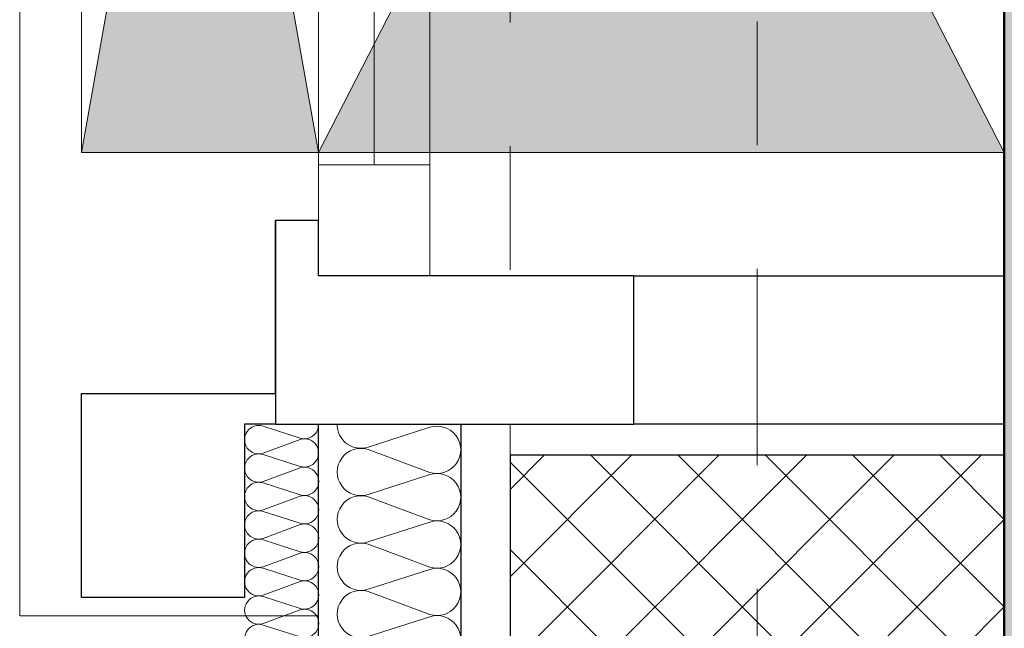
# Model space of a CAD drawing. Header units: metres. Extents: x -180 to 4, y -49 to 6.
# Tile 77 of 256: x -176.018 to -175.221, y -19.887 to -19.395. Entities that reach past the tile are written whole.
import ezdxf

# ---------------------------------------------------------------- set-up
doc = ezdxf.new("R2010")
doc.units = ezdxf.units.M
doc.header["$LTSCALE"] = 0.05
doc.header["$PDMODE"] = 1
doc.header["$PDSIZE"] = -2
for name, pattern in [('Linienart-20', [2.116531, 1.058062, -1.058469]), ('Linienart-34', [4.233, 2.116, -2.117]), ('Linienart-53', [5.291531, 3.175, -1.058062, 0.352704, -0.705764])]:
    doc.linetypes.add(name, pattern=pattern)
doc.layers.get('0').update_dxf_attribs({"lineweight": 25})
for name, color, linetype, lineweight, true_color in [('30 -33 Aussenwände- 3 Aussenstützen', 7, 'Continuous', 50, 0x0000dd), ('30 -33 Aussenwände- 7 Fassade_ Elemente', 7, 'Continuous', 9, 0x00aacc), ('30 -34 Innenwände- 11 Durchbruch', 4, 'Continuous', 9, 0x00ffff), ('30 -35 Decken- 1 Konstruktion-Träger- Stahlbeton', 7, 'Continuous', 13, 0x33aa00), ('70 -72 Beschriftung- 1 Beschriftung allgemein', 7, 'Continuous', 9, 0xff6633), ('70 -72 Beschriftung- 2 Beschriftung Bauteile', 7, 'Continuous', 9, 0x9999ff), ('70 -73 Bauteildarst.- 3 verdeckt 0.35', 4, 'Linienart-34', 35, 0x00ffff), ('70 -75 Raumstempel- 1 Raumstempel', 1, 'Continuous', 50, 0xff0000), ('70 -76 Bemaßung- 2 Allgemein', 7, 'Continuous', 5, 0x6666cc), ('CW-Unsichtbar', 7, 'Continuous', 9, 0x599559)]:
    doc.layers.add(name, color=color, linetype=linetype, lineweight=lineweight, true_color=true_color)
doc.layers.add('70 -71 Achsen- 1 Gebäudeachsen', color=7, linetype='Linienart-53', lineweight=18)
doc.layers.add('Keine', color=7, linetype='Continuous', lineweight=9)
doc.styles.add('Arial', font='arial.ttf')
doc.dimstyles.new('k+k 1_50', dxfattribs={"dimtxt": 0.100689, "dimasz": 0.05302, "dimexe": 0.05, "dimexo": 0.15, "dimgap": 0.01, "dimtad": 1, "dimdec": 3, "dimtxsty": 'Arial', "dimblk": 'VW_SLASH', "dimblk1": 'VW_SLASH', "dimblk2": 'VW_SLASH', "dimcen": 0, "dimdle": 0.05, "dimadec": 3, "dimazin": 0, "dimtfac": 0.75, "dimtdec": 3, "dimtix": 1, "dimtmove": 0, "dimatfit": 0, "dimldrblk": 'VW_SLASH-1', "dimfxl": 0.125, "dimfxlon": 1, "dimfrac": 2, "dimtolj": 1, "dimarcsym": 0})
doc.dimstyles.new('k+k_klein', dxfattribs={"dimtxt": 0.100689, "dimasz": 0.05302, "dimexe": 0.05, "dimexo": 0.15, "dimgap": 0.005, "dimtad": 1, "dimdec": 3, "dimtxsty": 'Arial', "dimblk": 'VW_SLASH-2', "dimblk1": 'VW_SLASH-2', "dimblk2": 'VW_SLASH-2', "dimcen": 0, "dimdle": 0.025, "dimadec": 3, "dimazin": 0, "dimtfac": 0.75, "dimtdec": 3, "dimtix": 1, "dimtmove": 0, "dimatfit": 0, "dimldrblk": 'VW_FILLEDARROW', "dimfxl": 0.1, "dimfxlon": 1, "dimfrac": 2, "dimtolj": 1, "dimarcsym": 0})

# ---------------------------------------------------------------- blocks, each defined once
blk = doc.blocks.new('Gruppe-6119')
at = {"layer": '30 -33 Aussenwände- 7 Fassade_ Elemente', "lineweight": 9, "transparency": 33554687, "flags": 128}
for points in [[(0.11275, -4.0385, 0.324435), (0.13731, -4.03047, 0.324435), (0.13731, -4.00463, 0.324435), (0.11275, -3.9966), (0.05525, -4.01508, -0.324488), (0.03068, -4.00706, -0.324488), (0.03068, -3.98122, -0.324488), (0.05525, -3.97319), (0.11275, -3.99445, 0.324435), (0.13731, -3.98642, 0.324435), (0.13731, -3.96058, 0.324435), (0.11275, -3.95256), (0.05525, -3.97103, -0.324488), (0.03068, -3.96301, -0.324488), (0.03068, -3.93717, -0.324488), (0.05525, -3.92914), (0.11275, -3.9504, 0.324435), (0.13731, -3.94237, 0.324435), (0.13731, -3.91653, 0.324435), (0.11275, -3.90851), (0.05525, -3.92699, -0.59966), (0.02734, -3.9)], [(0.13596, -3.9, -0.297643), (0.11275, -3.90635), (0.09557, -3.9)], [(0.11275, -4.12659, 1.372583), (0.11275, -4.0847), (0.05525, -4.10318, -1.372995), (0.05525, -4.06129), (0.11275, -4.08254, 1.372583), (0.11275, -4.04065), (0.05525, -4.05913, -1.372995), (0.05525, -4.01724), (0.11275, -4.0385, 1.372583), (0.11275, -3.9966), (0.05525, -4.01508, -1.372995), (0.05525, -3.97319), (0.11275, -3.99445, 1.372583), (0.11275, -3.95256), (0.05525, -3.97103, -1.372995), (0.05525, -3.92914)], [(0.1415, -4.15, 0.513088), (0.11275, -4.12875), (0.05525, -4.14723, -1.372995), (0.05525, -4.10534), (0.11275, -4.12659, 1.372583), (0.11275, -4.0847), (0.05525, -4.10318, -1.372995), (0.05525, -4.06129), (0.11275, -4.08254, 1.372583), (0.11275, -4.04065)]]:
    blk.add_lwpolyline(points, format="xyb", dxfattribs=at)
blk = doc.blocks.new('Gruppe-6120')
at = {"layer": '30 -33 Aussenwände- 7 Fassade_ Elemente', "transparency": 33554687}
blk.add_blockref('Gruppe-6119', (0, 0), dxfattribs=at)
blk = doc.blocks.new('Dämmung-337')
at = {"layer": '30 -33 Aussenwände- 7 Fassade_ Elemente', "color": 7, "transparency": 33554687}
blk.add_blockref('Gruppe-6120', (0, 0), dxfattribs=at)
at = {"layer": '30 -33 Aussenwände- 7 Fassade_ Elemente', "color": 0, "flags": 1}
for tag in ['instanceID', 'prm0_value', 'prm1_value', 'prm2_value', 'prm3_value', 'prm4_value', 'prm5_value', 'prm6_value', 'IFC_UUID', 'prm0_name', 'prm0_type', 'prm1_name', 'prm1_type', 'prm2_name', 'prm2_type', 'prm3_name', 'prm3_type', 'prm4_name', 'prm4_type', 'prm5_name', 'prm5_type', 'prm6_name', 'prm6_type']:
    blk.add_attdef(tag, (-175.77148, -19.97204), '', height=0.00018, dxfattribs=at)
blk = doc.blocks.new('Gruppe-6169')
at = {"color": 255, "linetype": 'Continuous', "lineweight": 9, "transparency": 33554687}
blk.add_wipeout([(-0.605, 0.035), (-0.605, -0.225), (0.605, -0.225), (0.605, 0.035)], dxfattribs=at).dxf.layer = '30 -33 Aussenwände- 7 Fassade_ Elemente'
at = {"layer": '30 -33 Aussenwände- 7 Fassade_ Elemente', "color": 7, "linetype": 'Continuous', "lineweight": 9, "transparency": 33554687, "flags": 128}
blk.add_lwpolyline([(-0.605, 0.035), (-0.605, -0.225), (0.605, -0.225), (0.605, 0.035)], dxfattribs=at)
blk = doc.blocks.new('Gruppe-6170')
at = {"color": 255, "linetype": 'Continuous', "lineweight": 9, "transparency": 33554687}
blk.add_wipeout([(-0.605, 0.125), (-0.605, 0.225), (0.605, 0.225), (0.605, 0.125)], dxfattribs=at).dxf.layer = '30 -33 Aussenwände- 7 Fassade_ Elemente'
at = {"layer": '30 -33 Aussenwände- 7 Fassade_ Elemente', "color": 7, "linetype": 'Continuous', "lineweight": 9, "transparency": 33554687, "flags": 128}
blk.add_lwpolyline([(-0.605, 0.125), (-0.605, 0.225), (0.605, 0.225), (0.605, 0.125)], dxfattribs=at)
blk = doc.blocks.new('Gruppe-6171')
at = {"color": 255, "linetype": 'Continuous', "lineweight": 5, "transparency": 33554687}
blk.add_wipeout([(-0.525, 0.1075), (-0.525, 0.125), (0.525, 0.125), (0.525, 0.1075)], dxfattribs=at).dxf.layer = '30 -33 Aussenwände- 7 Fassade_ Elemente'
blk = doc.blocks.new('Gruppe-6172')
at = {"layer": '30 -33 Aussenwände- 7 Fassade_ Elemente', "color": 7, "linetype": 'Continuous', "lineweight": 9, "transparency": 33554687}
blk.add_line((-0.525, 0.125), (0.525, 0.125), dxfattribs=at)
at = {"color": 255, "linetype": 'Continuous', "lineweight": 9, "transparency": 33554687}
blk.add_wipeout([(-0.525, 0.125), (0.525, 0.125), (0.525, 0.035), (-0.525, 0.035)], dxfattribs=at).dxf.layer = '30 -33 Aussenwände- 7 Fassade_ Elemente'
at = {"layer": '30 -33 Aussenwände- 7 Fassade_ Elemente', "color": 7, "linetype": 'Continuous', "lineweight": 9, "transparency": 33554687}
blk.add_line((0.525, 0.08), (-0.525, 0.08), dxfattribs=at)
at = {"layer": '30 -33 Aussenwände- 7 Fassade_ Elemente', "color": 7, "linetype": 'Continuous', "lineweight": 9, "transparency": 33554687, "flags": 128}
blk.add_lwpolyline([(-0.525, 0.125), (0.525, 0.125), (0.525, 0.035), (-0.525, 0.035)], close=True, dxfattribs=at)
blk = doc.blocks.new('Gruppe-6173')
at = {"color": 255, "linetype": 'Continuous', "lineweight": 9, "transparency": 33554687}
blk.add_wipeout([(-0.605, 0.125), (-0.525, 0.125), (-0.525, 0.035), (-0.605, 0.035)], dxfattribs=at).dxf.layer = '30 -33 Aussenwände- 7 Fassade_ Elemente'
at = {"layer": '30 -33 Aussenwände- 7 Fassade_ Elemente', "color": 7, "linetype": 'Continuous', "lineweight": 9, "transparency": 33554687}
for p, q in [((-0.605, 0.035), (-0.605, 0.125)), ((-0.525, 0.035), (-0.525, 0.125))]:
    blk.add_line(p, q, dxfattribs=at)
at = {"layer": '30 -33 Aussenwände- 7 Fassade_ Elemente', "color": 7, "linetype": 'Continuous', "lineweight": 9, "transparency": 33554687, "flags": 128}
blk.add_lwpolyline([(-0.605, 0.125), (-0.525, 0.125), (-0.525, 0.035), (-0.605, 0.035)], close=True, dxfattribs=at)
blk = doc.blocks.new('Gruppe-6174')
at = {"layer": '30 -33 Aussenwände- 7 Fassade_ Elemente', "color": 7, "transparency": 33554687}
for name in ['Gruppe-6170', 'Gruppe-6169']:
    blk.add_blockref(name, (0, 0), dxfattribs=at)
blk.add_blockref('Gruppe-6171', (0, 0), dxfattribs=at)
blk.add_blockref('Gruppe-6172', (0, 0), dxfattribs=at)
blk.add_blockref('Gruppe-6173', (0, 0), dxfattribs=at)
blk = doc.blocks.new('Fenster (2D)-261')
at = {"layer": 'CW-Unsichtbar', "linetype": 'Continuous', "lineweight": 5, "transparency": 33554687}
blk.add_point((-0.605, 0), dxfattribs=at)
at = {"layer": '30 -33 Aussenwände- 7 Fassade_ Elemente', "color": 0, "flags": 1}
for tag in ['instanceID', 'IFC_UUID']:
    blk.add_attdef(tag, (-175.876, -19.59204), '', height=0.00018, dxfattribs=at)
at = {"layer": '30 -33 Aussenwände- 7 Fassade_ Elemente', "color": 7, "transparency": 33554687}
blk.add_blockref('Gruppe-6174', (0, 0), dxfattribs=at)
blk = doc.blocks.new('Gruppe-6177')
at = {"color": 255}
blk.add_wipeout([(-175.686, -18.38204), (-175.686, -19.60204), (-175.776, -19.60204), (-175.776, -18.38204)], dxfattribs=at).dxf.layer = '30 -33 Aussenwände- 7 Fassade_ Elemente'
at = {"layer": '30 -33 Aussenwände- 7 Fassade_ Elemente', "flags": 128}
blk.add_lwpolyline([(-175.686, -18.38204), (-175.686, -19.60204), (-175.776, -19.60204), (-175.776, -18.38204)], close=True, dxfattribs=at)
at = {"color": 255, "lineweight": 18}
blk.add_wipeout([(-175.686, -19.51204), (-175.686, -19.60204), (-175.776, -19.60204), (-175.776, -19.51204)], dxfattribs=at).dxf.layer = '30 -33 Aussenwände- 7 Fassade_ Elemente'
at = {"layer": '30 -33 Aussenwände- 7 Fassade_ Elemente', "lineweight": 18}
blk.add_line((-175.731, -18.46204), (-175.731, -19.51204), dxfattribs=at)
at = {"layer": '30 -33 Aussenwände- 7 Fassade_ Elemente', "lineweight": 18, "flags": 128}
blk.add_lwpolyline([(-175.686, -19.51204), (-175.686, -19.60204), (-175.776, -19.60204), (-175.776, -19.51204)], close=True, dxfattribs=at)
blk = doc.blocks.new('Gruppe-6179')
at = {"layer": '30 -33 Aussenwände- 7 Fassade_ Elemente', "lineweight": 9, "transparency": 33554687, "flags": 128}
for points in [[(0.1015, -4.05304, 0.324435), (0.12286, -4.04606, 0.324435), (0.12286, -4.02359, 0.324435), (0.1015, -4.01661), (0.0515, -4.03268, -0.324488), (0.03014, -4.0257, -0.324488), (0.03014, -4.00323, -0.324488), (0.0515, -3.99625), (0.1015, -4.01474, 0.324435), (0.12286, -4.00776, 0.324435), (0.12286, -3.98529, 0.324435), (0.1015, -3.97831), (0.0515, -3.99438, -0.324488), (0.03014, -3.9874, -0.324488), (0.03014, -3.96493, -0.324488), (0.0515, -3.95795), (0.1015, -3.97643, 0.324435), (0.12286, -3.96945, 0.324435), (0.12286, -3.94699, 0.324435), (0.1015, -3.94001), (0.0515, -3.95608, -0.767984), (0.03146, -3.925)], [(0.12581, -3.925, -0.426772), (0.1015, -3.93813), (0.06598, -3.925)], [(0.1015, -4.12964, 1.372583), (0.1015, -4.09322), (0.0515, -4.10929, -1.372995), (0.0515, -4.07286), (0.1015, -4.09134, 1.372583), (0.1015, -4.05491), (0.0515, -4.07098, -1.372995), (0.0515, -4.03456), (0.1015, -4.05304, 1.372583), (0.1015, -4.01661), (0.0515, -4.03268, -1.372995), (0.0515, -3.99625), (0.1015, -4.01474, 1.372583), (0.1015, -3.97831), (0.0515, -3.99438, -1.372995), (0.0515, -3.95795)], [(0.1265, -4.15, 0.513088), (0.1015, -4.13152), (0.0515, -4.14759, -1.372995), (0.0515, -4.11116), (0.1015, -4.12964, 1.372583), (0.1015, -4.09322), (0.0515, -4.10929, -1.372995), (0.0515, -4.07286), (0.1015, -4.09134, 1.372583), (0.1015, -4.05491)]]:
    blk.add_lwpolyline(points, format="xyb", dxfattribs=at)
blk = doc.blocks.new('Gruppe-6180')
at = {"layer": '30 -33 Aussenwände- 7 Fassade_ Elemente', "transparency": 33554687}
blk.add_blockref('Gruppe-6179', (0, 0), dxfattribs=at)
blk = doc.blocks.new('Dämmung-338')
at = {"layer": '30 -33 Aussenwände- 7 Fassade_ Elemente', "color": 7, "transparency": 33554687}
blk.add_blockref('Gruppe-6180', (0, 0), dxfattribs=at)
at = {"layer": '30 -33 Aussenwände- 7 Fassade_ Elemente', "color": 0, "flags": 1}
for tag in ['instanceID', 'prm0_value', 'prm1_value', 'prm2_value', 'prm3_value', 'prm4_value', 'prm5_value', 'prm6_value', 'IFC_UUID', 'prm0_name', 'prm0_type', 'prm1_name', 'prm1_type', 'prm2_name', 'prm2_type', 'prm3_name', 'prm3_type', 'prm4_name', 'prm4_type', 'prm5_name', 'prm5_type', 'prm6_name', 'prm6_type']:
    blk.add_attdef(tag, (-175.7655, -19.94704), '', height=0.00018, dxfattribs=at)
blk = doc.blocks.new('Gruppe-6182')
at = {"layer": '30 -33 Aussenwände- 7 Fassade_ Elemente', "lineweight": 9, "transparency": 33554687, "flags": 128}
for points in [[(0.07161, -3.99989, 0.324435), (0.08443, -3.99572, 0.324435), (0.08444, -3.98223, 0.324435), (0.07163, -3.97804), (0.04162, -3.98766, -0.324488), (0.02881, -3.98346, -0.324488), (0.02882, -3.96998, -0.324488), (0.04164, -3.9658), (0.07163, -3.97691, 0.324435), (0.08445, -3.97273, 0.324435), (0.08446, -3.95925, 0.324435), (0.07165, -3.95506), (0.04164, -3.96467, -0.324488), (0.02883, -3.96048, -0.324488), (0.02884, -3.94699, -0.324488), (0.04166, -3.94282), (0.07165, -3.95393, 0.324435), (0.08447, -3.94975, 0.324435), (0.08448, -3.93627, 0.324435), (0.07167, -3.93207), (0.04166, -3.94169, -0.688254), (0.02823, -3.92496)], [(0.08554, -3.92501, -0.374705), (0.07167, -3.93095), (0.05557, -3.92498)], [(0.07151, -4.13778, 1.372583), (0.07153, -4.11593), (0.04152, -4.12554, -1.372995), (0.04154, -4.10369), (0.07153, -4.1148, 1.372583), (0.07154, -4.09294), (0.04154, -4.10256, -1.372995), (0.04155, -4.08071), (0.07154, -4.09182, 1.372583), (0.07156, -4.06996), (0.04155, -4.07958, -1.372995), (0.04157, -4.05773), (0.07156, -4.06884, 1.372583), (0.07158, -4.04698), (0.04157, -4.0566, -1.372995), (0.04159, -4.03474), (0.07158, -4.04586, 1.372583), (0.0716, -4.024), (0.04159, -4.03362, -1.372995), (0.04161, -4.01176), (0.0716, -4.02287, 1.372583), (0.07161, -4.00102), (0.04161, -4.01064, -1.372995), (0.04162, -3.98878), (0.07161, -3.99989, 1.372583), (0.07163, -3.97804), (0.04162, -3.98766, -1.372995), (0.04164, -3.9658), (0.07163, -3.97691, 1.372583), (0.07165, -3.95506), (0.04164, -3.96467, -1.372995), (0.04166, -3.94282)], [(0.0865, -4.15001, 0.513088), (0.07151, -4.13891), (0.0415, -4.14853, -1.372995), (0.04152, -4.12667), (0.07151, -4.13778, 1.372583), (0.07153, -4.11593), (0.04152, -4.12554, -1.372995), (0.04154, -4.10369), (0.07153, -4.1148, 1.372583), (0.07154, -4.09294)]]:
    blk.add_lwpolyline(points, format="xyb", dxfattribs=at)
blk = doc.blocks.new('Gruppe-6183')
at = {"layer": '30 -33 Aussenwände- 7 Fassade_ Elemente', "transparency": 33554687}
blk.add_blockref('Gruppe-6182', (0, 0), dxfattribs=at)
blk = doc.blocks.new('Dämmung-339')
at = {"layer": '30 -33 Aussenwände- 7 Fassade_ Elemente', "color": 7, "transparency": 33554687}
blk.add_blockref('Gruppe-6183', (0, 0), dxfattribs=at)
at = {"layer": '30 -33 Aussenwände- 7 Fassade_ Elemente', "color": 0, "flags": 1}
for tag in ['instanceID', 'prm0_value', 'prm1_value', 'prm2_value', 'prm3_value', 'prm4_value', 'prm5_value', 'prm6_value', 'IFC_UUID', 'prm0_name', 'prm0_type', 'prm1_name', 'prm1_type', 'prm2_name', 'prm2_type', 'prm3_name', 'prm3_type', 'prm4_name', 'prm4_type', 'prm5_name', 'prm5_type', 'prm6_name', 'prm6_type']:
    blk.add_attdef(tag, (-175.84944, -19.94708), '', height=0.00018, dxfattribs=at)
blk = doc.blocks.new('Gruppe-6190')
at = {"layer": '30 -33 Aussenwände- 7 Fassade_ Elemente', "rotation": 90}
blk.add_blockref('Fenster (2D)-261', (-175.651, -18.98704), dxfattribs=at)
at = {"layer": '30 -33 Aussenwände- 7 Fassade_ Elemente'}
blk.add_blockref('Dämmung-337', (-175.7875, -15.82204), dxfattribs=at)
at = {"color": 255}
blk.add_wipeout([(-176.018, -11.69704), (-176.018, -19.94704), (-175.221, -19.94704), (-175.221, -11.69704)], dxfattribs=at).dxf.layer = '30 -33 Aussenwände- 7 Fassade_ Elemente'
blk.add_wipeout([(-175.776, -11.92204), (-175.221, -11.92204), (-175.221, -19.72204), (-175.776, -19.72204), (-175.776, -19.87704), (-176.018, -19.87704), (-176.018, -11.76704), (-175.776, -11.76704)], dxfattribs=at).dxf.layer = '30 -33 Aussenwände- 7 Fassade_ Elemente'
at = {"layer": '30 -33 Aussenwände- 7 Fassade_ Elemente', "flags": 128}
blk.add_lwpolyline([(-175.776, -11.92204), (-175.221, -11.92204), (-175.221, -19.72204), (-175.776, -19.72204), (-175.776, -19.87704), (-176.018, -19.87704), (-176.018, -11.76704), (-175.776, -11.76704)], close=True, dxfattribs=at)
at = {"color": 255, "lineweight": 25}
blk.add_wipeout([(-175.811, -19.55704), (-175.776, -19.55704), (-175.776, -19.60204), (-175.521, -19.60204), (-175.521, -19.72204), (-175.811, -19.72204)], dxfattribs=at).dxf.layer = '30 -33 Aussenwände- 7 Fassade_ Elemente'
at = {"layer": '30 -33 Aussenwände- 7 Fassade_ Elemente', "lineweight": 25, "flags": 128}
blk.add_lwpolyline([(-175.811, -19.55704), (-175.776, -19.55704), (-175.776, -19.60204), (-175.521, -19.60204), (-175.521, -19.72204), (-175.811, -19.72204)], close=True, dxfattribs=at)
at = {"layer": '30 -33 Aussenwände- 7 Fassade_ Elemente', "color": 7}
blk.add_blockref('Gruppe-6177', (0, 0), dxfattribs=at)
at = {"color": 255, "lineweight": 25}
for points in [[(-175.221, -19.60204), (-175.221, -19.72204), (-175.521, -19.72204), (-175.521, -19.60204)], [(-175.776, -19.94704), (-175.776, -19.72204), (-175.66099, -19.72204), (-175.66099, -19.94704)]]:
    blk.add_wipeout(points, dxfattribs=at).dxf.layer = '30 -33 Aussenwände- 7 Fassade_ Elemente'
at = {"layer": '30 -33 Aussenwände- 7 Fassade_ Elemente', "lineweight": 25, "flags": 128}
blk.add_lwpolyline([(-175.221, -19.60204), (-175.221, -19.72204), (-175.521, -19.72204), (-175.521, -19.60204)], close=True, dxfattribs=at)
blk.add_lwpolyline([(-175.776, -19.94704), (-175.776, -19.72204), (-175.66099, -19.72204), (-175.66099, -19.94704)], dxfattribs=at)
at = {"layer": '30 -33 Aussenwände- 7 Fassade_ Elemente', "rotation": 180}
blk.add_blockref('Dämmung-338', (-175.6345, -23.87204), dxfattribs=at)
at = {"color": 255, "lineweight": 25}
blk.add_wipeout([(-175.776, -19.72204), (-175.836, -19.72204), (-175.836, -19.86204), (-175.968, -19.86204), (-175.968, -19.69704), (-175.776, -19.69704)], dxfattribs=at).dxf.layer = '30 -33 Aussenwände- 7 Fassade_ Elemente'
at = {"layer": '30 -33 Aussenwände- 7 Fassade_ Elemente', "lineweight": 25, "flags": 128}
blk.add_lwpolyline([(-175.776, -19.72204), (-175.836, -19.72204), (-175.836, -19.86204), (-175.968, -19.86204), (-175.968, -19.69704), (-175.776, -19.69704)], close=True, dxfattribs=at)
at = {"layer": '30 -33 Aussenwände- 7 Fassade_ Elemente', "xscale": -1, "rotation": 180}
blk.add_blockref('Dämmung-339', (-175.86252, -23.87204), dxfattribs=at)
blk = doc.blocks.new('Gruppe-9713')
at = {"layer": '30 -35 Decken- 1 Konstruktion-Träger- Stahlbeton', "color": 7, "linetype": 'Linienart-20', "lineweight": 13, "transparency": 33554687}
for p, q in [((-175.621, -11.89704), (-175.621, -30.99704)), ((-175.221, -11.89704), (-175.221, -30.99704))]:
    blk.add_line(p, q, dxfattribs=at)
at = {"layer": '30 -35 Decken- 1 Konstruktion-Träger- Stahlbeton', "color": 0, "flags": 1}
for tag in ['instanceID', 'IFC_UUID']:
    blk.add_attdef(tag, (-175.621, -30.99704), '', height=0.00018, dxfattribs=at)
blk = doc.blocks.new('Gruppe-9752')
at = {"layer": '30 -35 Decken- 1 Konstruktion-Träger- Stahlbeton', "color": 7, "linetype": 'Linienart-20', "lineweight": 13, "transparency": 33554687}
blk.add_line((-160.421, -19.74704), (-175.221, -19.74704), dxfattribs=at)
at = {"layer": '30 -35 Decken- 1 Konstruktion-Träger- Stahlbeton', "color": 7, "linetype": 'Continuous', "lineweight": 35, "transparency": 33554687, "flags": 128}
blk.add_lwpolyline([(-175.221, -20.14704), (-175.221, -19.74704)], dxfattribs=at)
at = {"layer": '30 -35 Decken- 1 Konstruktion-Träger- Stahlbeton', "color": 0, "flags": 1}
for tag in ['instanceID', 'IFC_UUID']:
    blk.add_attdef(tag, (-175.221, -20.14704), '', height=0.00018, dxfattribs=at)
blk = doc.blocks.new('Gruppe-11609')
at = {"color": 255}
blk.add_wipeout([(-175.686, -18.38204), (-175.686, -19.60204), (-175.776, -19.60204), (-175.776, -18.38204)], dxfattribs=at).dxf.layer = '30 -33 Aussenwände- 7 Fassade_ Elemente'
at = {"layer": '30 -33 Aussenwände- 7 Fassade_ Elemente', "flags": 128}
blk.add_lwpolyline([(-175.686, -18.38204), (-175.686, -19.60204), (-175.776, -19.60204), (-175.776, -18.38204)], close=True, dxfattribs=at)
at = {"color": 255, "lineweight": 18}
blk.add_wipeout([(-175.686, -19.51204), (-175.686, -19.60204), (-175.776, -19.60204), (-175.776, -19.51204)], dxfattribs=at).dxf.layer = '30 -33 Aussenwände- 7 Fassade_ Elemente'
at = {"layer": '30 -33 Aussenwände- 7 Fassade_ Elemente', "lineweight": 18}
blk.add_line((-175.731, -18.46204), (-175.731, -19.51204), dxfattribs=at)
at = {"layer": '30 -33 Aussenwände- 7 Fassade_ Elemente', "lineweight": 18, "flags": 128}
blk.add_lwpolyline([(-175.686, -19.51204), (-175.686, -19.60204), (-175.776, -19.60204), (-175.776, -19.51204)], close=True, dxfattribs=at)
blk = doc.blocks.new('Gruppe-11610')
at = {"layer": '30 -33 Aussenwände- 7 Fassade_ Elemente', "color": 7}
blk.add_blockref('Gruppe-11609', (0, 0), dxfattribs=at)
at = {"color": 255, "lineweight": 25}
blk.add_wipeout([(-175.776, -19.55704), (-175.811, -19.55704), (-175.811, -19.72204), (-175.521, -19.72204), (-175.521, -19.60204), (-175.776, -19.60204)], dxfattribs=at).dxf.layer = '30 -33 Aussenwände- 7 Fassade_ Elemente'
at = {"layer": '30 -33 Aussenwände- 7 Fassade_ Elemente', "lineweight": 25, "flags": 128}
blk.add_lwpolyline([(-175.776, -19.55704), (-175.811, -19.55704), (-175.811, -19.72204), (-175.521, -19.72204), (-175.521, -19.60204), (-175.776, -19.60204)], close=True, dxfattribs=at)
blk = doc.blocks.new('Gruppe-12678')
at = {"layer": '30 -33 Aussenwände- 3 Aussenstützen', "linetype": 'Continuous', "lineweight": 9, "transparency": 33554687}
for p, q in [((-175.421, -19.89704), (-175.421, -19.99704)), ((-175.471, -19.94704), (-175.371, -19.94704))]:
    blk.add_line(p, q, dxfattribs=at)
blk = doc.blocks.new('Gruppe-12679')
at = {"color": 255, "lineweight": 25, "transparency": 33554687}
blk.add_wipeout([(-175.221, -19.74704), (-175.621, -19.74704), (-175.621, -20.14704), (-175.221, -20.14704)], dxfattribs=at).dxf.layer = '30 -33 Aussenwände- 3 Aussenstützen'
at = {"layer": '30 -33 Aussenwände- 3 Aussenstützen', "linetype": 'Continuous', "lineweight": 9, "transparency": 33554687}
h = blk.add_hatch(dxfattribs=at)
h.set_pattern_fill('Beton 1mm SRF', style=0, pattern_type=2)
h.set_pattern_definition([(45, (0, 0), (0.03535534, -0.03535534), []), (-45, (0, 0), (0.03535534, 0.03535534), [])])
h.paths.add_polyline_path([(-175.221, -19.74704), (-175.621, -19.74704), (-175.621, -20.14704), (-175.221, -20.14704)])
at = {"layer": '30 -33 Aussenwände- 3 Aussenstützen', "lineweight": 25, "transparency": 33554687, "flags": 128}
blk.add_lwpolyline([(-175.221, -19.74704), (-175.621, -19.74704), (-175.621, -20.14704), (-175.221, -20.14704)], close=True, dxfattribs=at)
at = {"layer": '30 -33 Aussenwände- 3 Aussenstützen', "transparency": 33554687}
blk.add_blockref('Gruppe-12678', (0, 0), dxfattribs=at)
blk = doc.blocks.new('Gruppe-12680')
at = {"layer": '30 -33 Aussenwände- 3 Aussenstützen', "color": 7}
blk.add_blockref('Gruppe-12679', (0, 0), dxfattribs=at)
at = {"layer": '30 -33 Aussenwände- 3 Aussenstützen', "color": 0, "flags": 1}
for tag in ['instanceID', 'IFC_UUID']:
    blk.add_attdef(tag, (-175.621, -20.14704), '', height=0.00018, dxfattribs=at)
blk = doc.blocks.new('_01-OG1_Tragwerk (2D)')
at = {"layer": '30 -33 Aussenwände- 7 Fassade_ Elemente', "color": 7}
blk.add_blockref('Gruppe-6190', (0, 0), dxfattribs=at)
at = {"layer": '30 -35 Decken- 1 Konstruktion-Träger- Stahlbeton'}
for name in ['Gruppe-9713', 'Gruppe-9752']:
    blk.add_blockref(name, (0, 0), dxfattribs=at)
at = {"layer": '30 -33 Aussenwände- 3 Aussenstützen'}
blk.add_blockref('Gruppe-12680', (0, 0), dxfattribs=at)
at = {"layer": '30 -33 Aussenwände- 7 Fassade_ Elemente', "color": 7}
blk.add_blockref('Gruppe-11610', (0, 0), dxfattribs=at)
blk = doc.blocks.new('Gruppe-14658')
at = {"layer": '30 -34 Innenwände- 11 Durchbruch', "linetype": 'Continuous', "lineweight": 0}
blk.add_hatch(color=4, dxfattribs=at).paths.add_polyline_path([(-175.776, -18.42204), (-175.221, -18.42204), (-175.776, -19.50204), (-175.221, -19.50204)])
at = {"layer": '30 -34 Innenwände- 11 Durchbruch', "flags": 128}
blk.add_lwpolyline([(-175.776, -18.42204), (-175.221, -18.42204), (-175.776, -19.50204), (-175.221, -19.50204)], close=True, dxfattribs=at)
blk = doc.blocks.new('Gruppe-14659')
at = {"layer": '30 -34 Innenwände- 11 Durchbruch', "flags": 128}
blk.add_lwpolyline([(-175.776, -19.50204), (-175.776, -18.42204), (-175.221, -19.50204), (-175.221, -18.42204)], close=True, dxfattribs=at)
blk = doc.blocks.new('Gruppe-14661')
at = {"layer": '30 -34 Innenwände- 11 Durchbruch'}
for name in ['Gruppe-14658', 'Gruppe-14659']:
    blk.add_blockref(name, (0, 0), dxfattribs=at)
blk = doc.blocks.new('Gruppe-14662')
at = {"layer": '30 -34 Innenwände- 11 Durchbruch', "color": 7, "transparency": 33554687}
blk.add_blockref('Gruppe-14661', (0, 0), dxfattribs=at)
at = {"layer": '30 -34 Innenwände- 11 Durchbruch', "color": 0, "flags": 1}
for tag in ['instanceID', 'prm0_value', 'prm1_value', 'prm2_value', 'prm3_value', 'prm4_value', 'prm5_value', 'prm6_value', 'prm7_value', 'IFC_UUID', 'prm0_name', 'prm0_type', 'prm1_name', 'prm1_type', 'prm2_name', 'prm2_type', 'prm3_name', 'prm3_type', 'prm4_name', 'prm4_type', 'prm5_name', 'prm5_type', 'prm6_name', 'prm6_type', 'prm7_name', 'prm7_type']:
    blk.add_attdef(tag, (-175.776, -19.50204), '', height=0.00018, dxfattribs=at)
blk = doc.blocks.new('Gruppe-14737')
at = {"layer": '30 -34 Innenwände- 11 Durchbruch', "linetype": 'Continuous', "lineweight": 0}
blk.add_hatch(color=4, dxfattribs=at).paths.add_polyline_path([(-175.968, -18.42204), (-175.776, -18.42204), (-175.968, -19.50204), (-175.776, -19.50204)])
at = {"layer": '30 -34 Innenwände- 11 Durchbruch', "flags": 128}
blk.add_lwpolyline([(-175.968, -18.42204), (-175.776, -18.42204), (-175.968, -19.50204), (-175.776, -19.50204)], close=True, dxfattribs=at)
blk = doc.blocks.new('Gruppe-14738')
at = {"layer": '30 -34 Innenwände- 11 Durchbruch', "flags": 128}
blk.add_lwpolyline([(-175.968, -19.50204), (-175.968, -18.42204), (-175.776, -19.50204), (-175.776, -18.42204)], close=True, dxfattribs=at)
blk = doc.blocks.new('Gruppe-14740')
at = {"layer": '30 -34 Innenwände- 11 Durchbruch'}
for name in ['Gruppe-14737', 'Gruppe-14738']:
    blk.add_blockref(name, (0, 0), dxfattribs=at)
blk = doc.blocks.new('Gruppe-14741')
at = {"layer": '30 -34 Innenwände- 11 Durchbruch', "color": 7, "transparency": 33554687}
blk.add_blockref('Gruppe-14740', (0, 0), dxfattribs=at)
at = {"layer": '30 -34 Innenwände- 11 Durchbruch', "color": 0, "flags": 1}
for tag in ['prm0_value', 'prm1_value', 'prm2_value', 'prm3_value', 'prm4_value', 'prm5_value', 'prm6_value', 'prm7_value', 'instanceID', 'IFC_UUID', 'prm0_name', 'prm0_type', 'prm1_name', 'prm1_type', 'prm2_name', 'prm2_type', 'prm3_name', 'prm3_type', 'prm4_name', 'prm4_type', 'prm5_name', 'prm5_type', 'prm6_name', 'prm6_type', 'prm7_name', 'prm7_type']:
    blk.add_attdef(tag, (-177.268, -19.51171), '', height=0.00018, dxfattribs=at)
blk = doc.blocks.new('_OG1_2D (2D)')
at = {"layer": '70 -75 Raumstempel- 1 Raumstempel', "linetype": 'Continuous', "lineweight": 0, "true_color": 0xff0000}
blk.add_hatch(color=1, dxfattribs=at).paths.add_polyline_path([(-169.88599996, -15.89704198), (-175.22099996, -15.89704198), (-175.22099996, -19.99704198), (-169.88599996, -19.99704198)])
at = {"layer": '70 -75 Raumstempel- 1 Raumstempel', "flags": 128}
blk.add_lwpolyline([(-169.88599996, -15.89704198), (-175.22099996, -15.89704198), (-175.22099996, -19.99704198), (-169.88599996, -19.99704198)], close=True, dxfattribs=at)
at = {"layer": '30 -34 Innenwände- 11 Durchbruch'}
for name in ['Gruppe-14741', 'Gruppe-14662']:
    blk.add_blockref(name, (0, 0), dxfattribs=at)
blk = doc.blocks.new('VW_SLASH-2')
at = {"color": 0, "linetype": 'ByBlock', "lineweight": -2, "transparency": 16777216}
blk.add_line((0.472, 0), (-1, 0), dxfattribs=at)
at = {"color": 0, "lineweight": 5, "transparency": 16777216, "flags": 128}
blk.add_lwpolyline([(0.5, 0.5), (-0.5, -0.5)], dxfattribs=at)
blk = doc.blocks.new('*D16980')
at = {"layer": '70 -76 Bemaßung- 2 Allgemein', "color": 0, "lineweight": -2}
for p, q in [((-177.668, -17.10204), (-177.818, -17.10204)), ((-177.768, -19.60902), (-177.768, -17.15506)), ((-177.668, -19.66204), (-177.818, -19.66204))]:
    blk.add_line(p, q, dxfattribs=at)
at = {"layer": 'Defpoints', "color": 0}
for p in [(-177.768, -17.10204), (-175.521, -17.10204), (-175.521, -19.66204)]:
    blk.add_point(p, dxfattribs=at)
at = {"layer": '70 -76 Bemaßung- 2 Allgemein', "color": 0, "lineweight": -2, "xscale": 0.05302001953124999, "yscale": 0.05302001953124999, "zscale": 0.05302001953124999}
for p, rotation in [((-177.768, -17.10204), 90), ((-177.768, -19.66204), 270)]:
    blk.add_blockref('VW_SLASH-2', p, dxfattribs=dict(at, rotation=rotation))
at = {"layer": '70 -76 Bemaßung- 2 Allgemein', "color": 0, "insert": (-177.83846, -18.38204), "char_height": 0.100689, "attachment_point": 5, "rotation": 90, "style": 'Arial'}
blk.add_mtext('\\A1;2,56', dxfattribs=at)
blk = doc.blocks.new('VW_FILLEDARROW')
at = {"linetype": 'Continuous', "lineweight": 0, "transparency": 16777216}
blk.add_hatch(color=0, dxfattribs=at).paths.add_polyline_path([(-2.829, 0.758), (0, 0), (-2.829, -0.758)])
at = {"color": 0, "lineweight": 5, "transparency": 16777216, "flags": 128}
blk.add_lwpolyline([(-2.829, 0.758), (0, 0), (-2.829, -0.758)], close=True, dxfattribs=at)
blk = doc.blocks.new('*D16981')
at = {"layer": '70 -76 Bemaßung- 2 Allgemein', "color": 0, "lineweight": -2}
for p, q in [((-177.768, -19.60902), (-177.768, -19.556)), ((-177.668, -19.66204), (-177.818, -19.66204)), ((-177.768, -19.87704), (-177.768, -19.66204)), ((-177.668, -19.87704), (-177.818, -19.87704)), ((-177.768, -19.93006), (-177.768, -19.98308))]:
    blk.add_line(p, q, dxfattribs=at)
at = {"layer": 'Defpoints', "color": 0}
for p in [(-177.768, -19.66204), (-175.521, -19.66204), (-176.018, -19.87704)]:
    blk.add_point(p, dxfattribs=at)
at = {"layer": '70 -76 Bemaßung- 2 Allgemein', "color": 0, "lineweight": -2, "xscale": 0.05302001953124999, "yscale": 0.05302001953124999, "zscale": 0.05302001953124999}
for p, rotation in [((-177.768, -19.66204), 270), ((-177.768, -19.87704), 90)]:
    blk.add_blockref('VW_SLASH-2', p, dxfattribs=dict(at, rotation=rotation))
at = {"layer": '70 -76 Bemaßung- 2 Allgemein', "color": 0, "insert": (-177.85896, -19.55307), "char_height": 0.1006887, "attachment_point": 5, "rotation": 90, "style": 'Arial'}
blk.add_mtext('\\A1;21\\S5^ ;', dxfattribs=at)
blk = doc.blocks.new('*D16982')
at = {"layer": '70 -76 Bemaßung- 2 Allgemein', "color": 0, "lineweight": -2}
for p, q in [((-177.768, -19.82402), (-177.768, -19.771)), ((-177.668, -19.87704), (-177.818, -19.87704)), ((-177.768, -19.94704), (-177.768, -19.87704)), ((-177.668, -19.94704), (-177.818, -19.94704)), ((-177.768, -20.00006), (-177.768, -20.05308))]:
    blk.add_line(p, q, dxfattribs=at)
at = {"layer": 'Defpoints', "color": 0}
for p in [(-177.768, -19.87704), (-176.018, -19.87704), (-177.268, -19.94704)]:
    blk.add_point(p, dxfattribs=at)
at = {"layer": '70 -76 Bemaßung- 2 Allgemein', "color": 0, "lineweight": -2, "xscale": 0.05302001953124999, "yscale": 0.05302001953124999, "zscale": 0.05302001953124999}
for p, rotation in [((-177.768, -19.87704), 270), ((-177.768, -19.94704), 90)]:
    blk.add_blockref('VW_SLASH-2', p, dxfattribs=dict(at, rotation=rotation))
at = {"layer": '70 -76 Bemaßung- 2 Allgemein', "color": 0, "insert": (-177.85896, -19.83), "char_height": 0.100689, "attachment_point": 5, "rotation": 90, "style": 'Arial'}
blk.add_mtext('\\A1;7', dxfattribs=at)
blk = doc.blocks.new('*D17010')
at = {"layer": '70 -76 Bemaßung- 2 Allgemein', "color": 0, "lineweight": -2}
for p, q in [((-177.168, -11.89704), (-177.318, -11.89704)), ((-177.268, -19.69402), (-177.268, -11.95006)), ((-177.168, -19.74704), (-177.318, -19.74704))]:
    blk.add_line(p, q, dxfattribs=at)
at = {"layer": 'Defpoints', "color": 0}
for p in [(-177.268, -11.89704), (-175.221, -11.89704), (-175.221, -19.74704)]:
    blk.add_point(p, dxfattribs=at)
at = {"layer": '70 -76 Bemaßung- 2 Allgemein', "color": 0, "lineweight": -2, "xscale": 0.05302001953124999, "yscale": 0.05302001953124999, "zscale": 0.05302001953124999}
for p, rotation in [((-177.268, -11.89704), 90), ((-177.268, -19.74704), 270)]:
    blk.add_blockref('VW_SLASH-2', p, dxfattribs=dict(at, rotation=rotation))
at = {"layer": '70 -76 Bemaßung- 2 Allgemein', "color": 0, "insert": (-177.33346, -15.82204), "char_height": 0.100689, "attachment_point": 5, "rotation": 90, "style": 'Arial'}
blk.add_mtext('\\A1;7,85', dxfattribs=at)
blk = doc.blocks.new('*D17011')
at = {"layer": '70 -76 Bemaßung- 2 Allgemein', "color": 0, "lineweight": -2}
for p, q in [((-177.168, -19.74704), (-177.318, -19.74704)), ((-177.268, -19.89402), (-177.268, -19.80006)), ((-177.168, -19.94704), (-177.318, -19.94704))]:
    blk.add_line(p, q, dxfattribs=at)
at = {"layer": 'Defpoints', "color": 0}
for p in [(-177.268, -19.74704), (-175.221, -19.74704), (-175.221, -19.94704)]:
    blk.add_point(p, dxfattribs=at)
at = {"layer": '70 -76 Bemaßung- 2 Allgemein', "color": 0, "lineweight": -2, "xscale": 0.05302001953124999, "yscale": 0.05302001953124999, "zscale": 0.05302001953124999}
for p, rotation in [((-177.268, -19.74704), 90), ((-177.268, -19.94704), 270)]:
    blk.add_blockref('VW_SLASH-2', p, dxfattribs=dict(at, rotation=rotation))
at = {"layer": '70 -76 Bemaßung- 2 Allgemein', "color": 0, "insert": (-177.3244, -19.84704), "char_height": 0.100689, "attachment_point": 5, "rotation": 90, "style": 'Arial'}
blk.add_mtext('\\A1;20', dxfattribs=at)
blk = doc.blocks.new('Gruppe-16164')
at = {"layer": '70 -76 Bemaßung- 2 Allgemein', "color": 7, "linetype": 'Continuous'}
blk.add_solid([(-175.08748, -20.52261), (-175.221, -20.45601), (-175.08755, -20.38909)], dxfattribs=at)
at = {"color": 255}
blk.add_wipeout([(-174.96577, -20.52261), (-174.96577, -19.48232), (-175.08748, -19.48232), (-175.08748, -20.52261)], dxfattribs=at).dxf.layer = '70 -76 Bemaßung- 2 Allgemein'
at = {"layer": '70 -76 Bemaßung- 2 Allgemein', "insert": (-174.9693, -19.48232), "char_height": 0.0755165, "attachment_point": 9, "rotation": 90, "line_spacing_factor": 0.973705, "style": 'Arial'}
blk.add_mtext('UK RD +8,42m/3,62m', dxfattribs=at)
blk = doc.blocks.new('Gruppe-16320')
at = {"layer": '70 -73 Bauteildarst.- 3 verdeckt 0.35'}
blk.add_blockref('Gruppe-16164', (0, 0), dxfattribs=at)
blk = doc.blocks.new('VW_SLASH')
at = {"color": 0, "linetype": 'ByBlock', "lineweight": -2, "transparency": 16777216}
blk.add_line((0.943, 0), (-1, 0), dxfattribs=at)
at = {"color": 0, "lineweight": 20, "transparency": 16777216, "flags": 128}
blk.add_lwpolyline([(0.5, 0.5), (-0.5, -0.5)], dxfattribs=at)
blk = doc.blocks.new('*D20304')
at = {"layer": '70 -76 Bemaßung- 2 Allgemein', "color": 0, "lineweight": -2}
for p, q in [((-174.88375, -19.50204), (-174.70875, -19.50204)), ((-174.75875, -19.69402), (-174.75875, -19.55506)), ((-174.88375, -19.74704), (-174.70875, -19.74704))]:
    blk.add_line(p, q, dxfattribs=at)
at = {"layer": 'Defpoints', "color": 0}
for p in [(-175.221, -19.50204), (-174.75875, -19.50204), (-175.221, -19.74704)]:
    blk.add_point(p, dxfattribs=at)
at = {"layer": '70 -76 Bemaßung- 2 Allgemein', "color": 0, "lineweight": -2, "xscale": 0.05302001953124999, "yscale": 0.05302001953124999, "zscale": 0.05302001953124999}
for p, rotation in [((-174.75875, -19.50204), 90), ((-174.75875, -19.74704), 270)]:
    blk.add_blockref('VW_SLASH', p, dxfattribs=dict(at, rotation=rotation))
at = {"layer": '70 -76 Bemaßung- 2 Allgemein', "color": 0, "insert": (-174.83602, -19.62454), "char_height": 0.1006887, "attachment_point": 5, "rotation": 90, "style": 'Arial'}
blk.add_mtext('\\A1;24\\S5^ ;', dxfattribs=at)
blk = doc.blocks.new('VW_SLASH-1')
at = {"color": 0, "linetype": 'ByBlock', "lineweight": -2, "transparency": 16777216}
blk.add_line((0.943, 0), (-1, 0), dxfattribs=at)
at = {"color": 0, "lineweight": 5, "transparency": 16777216, "flags": 128}
blk.add_lwpolyline([(0.5, 0.5), (-0.5, -0.5)], dxfattribs=at)
blk = doc.blocks.new('Gruppe-16692')
at = {"layer": '70 -72 Beschriftung- 2 Beschriftung Bauteile', "linetype": 'Continuous', "lineweight": 0}
for points in [[(-175.15605, -19.94704), (-175.221, -19.90954), (-175.15605, -19.87204)], [(-175.15605, -20.02204), (-175.221, -19.98454), (-175.15605, -19.94704)]]:
    blk.add_hatch(color=254, dxfattribs=at).paths.add_polyline_path(points)
at = {"layer": '70 -72 Beschriftung- 2 Beschriftung Bauteile', "linetype": 'Continuous', "lineweight": 9, "flags": 128}
for points in [[(-175.15605, -19.94704), (-175.221, -19.90954), (-175.15605, -19.87204)], [(-175.15605, -20.02204), (-175.221, -19.98454), (-175.15605, -19.94704)]]:
    blk.add_lwpolyline(points, close=True, dxfattribs=at)
at = {"layer": '70 -72 Beschriftung- 2 Beschriftung Bauteile', "linetype": 'Continuous', "lineweight": 5}
blk.add_point((-175.221, -19.94704), dxfattribs=at)
blk = doc.blocks.new('_Achsen (3D)')
at = {"layer": '70 -71 Achsen- 1 Gebäudeachsen', "transparency": 33554687}
blk.add_line((-175.421, 3.79996), (-175.421, -46.17204), dxfattribs=at)
blk = doc.blocks.new('Gruppe-15271')
at = {"layer": '70 -76 Bemaßung- 2 Allgemein'}
dim = blk.add_linear_dim(base=(-177.76799996, -17.10204198), p1=(-175.52099996, -19.66204198), p2=(-175.52099996, -17.10204198), angle=270, text='2,56', dimstyle='k+k_klein', override={"dimtxt": 0.100689, "dimgap": 0.01, "dimdec": 8, "dimpost": '<>', "dimtxsty": 'Arial', "dimtmove": 2}, dxfattribs=at)
dim.commit()
dim.dimension.update_dxf_attribs({"geometry": '*D16980', "text_midpoint": (-177.8384635, -18.38204198)})
for base, p1, p2, text, picture, middle in [((-177.76799996, -19.66204198), (-176.01799996, -19.87704198), (-175.52099996, -19.66204198), '21\\S5^ ;', '*D16981', (-177.85896246, -19.55307465)), ((-177.76799996, -19.87704198), (-177.26799996, -19.94704198), (-176.01799996, -19.87704198), '7', '*D16982', (-177.85896246, -19.83))]:
    dim = blk.add_linear_dim(base=base, p1=p1, p2=p2, angle=270, text=text, dimstyle='k+k_klein', override={"dimtxt": 0.100689, "dimgap": 0.01, "dimdec": 8, "dimpost": '<>', "dimtxsty": 'Arial', "dimtix": 0, "dimtmove": 2}, dxfattribs=at)
    dim.commit()
    dim.dimension.update_dxf_attribs({"geometry": picture, "text_midpoint": middle, "dimtype": 160})
blk = doc.blocks.new('Gruppe-15272')
at = {"layer": '70 -76 Bemaßung- 2 Allgemein'}
for base, p1, p2, text, picture, middle in [((-177.26799996, -11.89704198), (-175.22099996, -19.74704198), (-175.22099996, -11.89704198), '7,85', '*D17010', (-177.3334635, -15.82204198)), ((-177.26799996, -19.74704198), (-175.22099996, -19.94704198), (-175.22099996, -19.74704198), '20', '*D17011', (-177.32440152, -19.84704198))]:
    dim = blk.add_linear_dim(base=base, p1=p1, p2=p2, angle=270, text=text, dimstyle='k+k_klein', override={"dimtxt": 0.100689, "dimgap": 0.005, "dimdec": 8, "dimpost": '<>', "dimtxsty": 'Arial', "dimtmove": 2}, dxfattribs=at)
    dim.commit()
    dim.dimension.update_dxf_attribs({"geometry": picture, "text_midpoint": middle})
blk = doc.blocks.new('_OG1_2D Bemaßung_ Beschriftung (2D)')
at = {"layer": '70 -76 Bemaßung- 2 Allgemein'}
for name in ['Gruppe-15271', 'Gruppe-15272']:
    blk.add_blockref(name, (0, 0), dxfattribs=at)
at = {"layer": '30 -35 Decken- 1 Konstruktion-Träger- Stahlbeton', "color": 7}
blk.add_blockref('Gruppe-16320', (0, 0), dxfattribs=at)
at = {"layer": '70 -72 Beschriftung- 1 Beschriftung allgemein', "color": 7}
blk.add_blockref('Gruppe-16692', (0, 0), dxfattribs=at)
at = {"layer": '70 -76 Bemaßung- 2 Allgemein'}
dim = blk.add_linear_dim(base=(-174.75874606, -19.50204198), p1=(-175.22099996, -19.74704198), p2=(-175.22099996, -19.50204198), angle=270, text='24\\S5^ ;', dimstyle='k+k 1_50', override={"dimtxt": 0.100689, "dimgap": 0.01, "dimdec": 8, "dimpost": '<>', "dimtxsty": 'Arial', "dimtmove": 2}, dxfattribs=at)
dim.commit()
dim.dimension.update_dxf_attribs({"geometry": '*D20304', "text_midpoint": (-174.83602287, -19.62454198)})

msp = doc.modelspace()

# ---------------------------------------------------------------- block references
at = {"layer": 'Keine', "color": 1}
msp.add_blockref('_01-OG1_Tragwerk (2D)', (0, 0), dxfattribs=at)

# ---------------------------------------------------------------- next in the draw order: block references
msp.add_blockref('_OG1_2D (2D)', (0, 0), dxfattribs=at)

# ---------------------------------------------------------------- next in the draw order: block references
msp.add_blockref('_OG1_2D Bemaßung_ Beschriftung (2D)', (0, 0), dxfattribs=at)

# ---------------------------------------------------------------- next in the draw order: block references
msp.add_blockref('_Achsen (3D)', (0, 0), dxfattribs=at)

doc.saveas('drawing.dxf')
